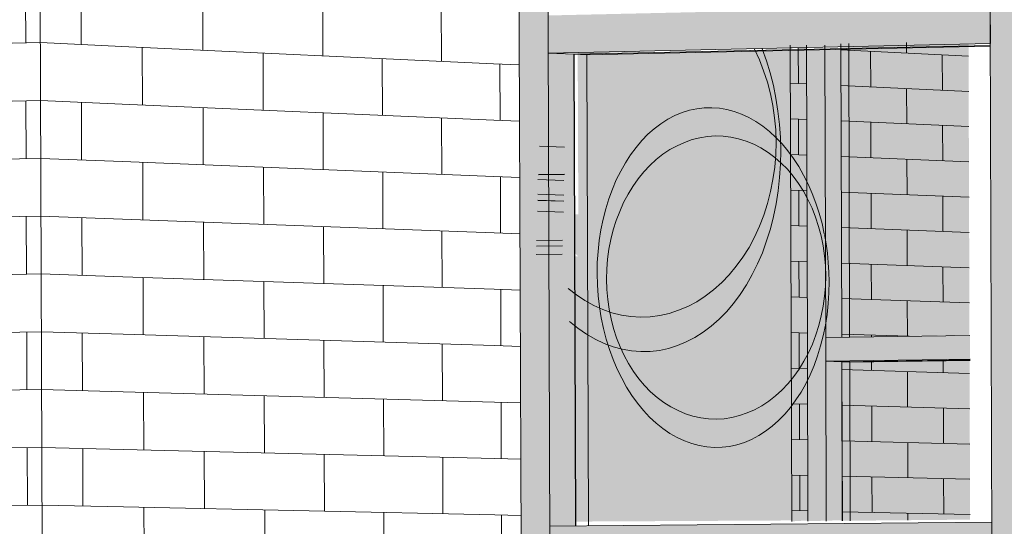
# Model space of a CAD drawing. Header units: metres. Extents: x -29 to 486, y -1 to 6.
# Tile 83 of 165: x 169.389945 to 169.391256, y 0.704026 to 0.704701. Entities that reach past the tile are written whole.
import ezdxf

# ---------------------------------------------------------------- set-up
doc = ezdxf.new("R2010")
doc.units = ezdxf.units.M
for name, color, linetype, lineweight in [('A-CLNG', 13, 'Continuous', 18), ('A-GLAZ-CURT', 52, 'Continuous', 18), ('A-GLAZ-CWMG', 51, 'Continuous', 18), ('A-WALL', 113, 'Continuous', 18), ('A-WALL-PATT', 111, 'Continuous', 35), ('E-LITE-EQPM', 33, 'Continuous', 9)]:
    doc.layers.add(name, color=color, linetype=linetype, lineweight=lineweight)

# ---------------------------------------------------------------- blocks, each defined once
blk = doc.blocks.new('FP_8-Vista 3D 4')
at = {"layer": 'A-WALL-PATT', "lineweight": 9}
for p, q in [((12.5262767, 0.7050819), (12.5263746, 0.7050754)), ((12.5262921, 0.7050338), (12.5262919, 0.7050809)), ((12.5263396, 0.7050777), (12.5263396, 0.7050838)), ((12.5261962, 0.7050399), (12.526196, 0.7050795)), ((12.5264482, 0.7050705), (12.526497, 0.7050673)), ((12.5264815, 0.705036), (12.5264814, 0.7050683)), ((12.5261372, 0.7050438), (12.526327, 0.7050315)), ((12.5261481, 0.7049956), (12.5261479, 0.7050431)), ((12.5262442, 0.7050291), (12.5262442, 0.7050368)), ((12.5261373, 0.7049963), (12.5261588, 0.7049949)), ((12.5262047, 0.7049921), (12.5263749, 0.7049814)), ((12.5262444, 0.7049896), (12.5262443, 0.7049954)), ((12.5263399, 0.7049836), (12.5263398, 0.7049982)), ((12.5262924, 0.7049395), (12.5262922, 0.7049866)), ((12.5264485, 0.7049768), (12.5264502, 0.7049767)), ((12.526451, 0.7049767), (12.5264651, 0.7049758)), ((12.5264651, 0.7049758), (12.5264973, 0.7049738)), ((12.5264818, 0.704928), (12.5264817, 0.7049748)), ((12.5261375, 0.7049488), (12.526159, 0.7049475)), ((12.5261484, 0.7049007), (12.5261482, 0.7049482)), ((12.5262049, 0.7049447), (12.5263751, 0.7049345)), ((12.5262447, 0.7048951), (12.5262445, 0.7049423)), ((12.5263402, 0.7048895), (12.52634, 0.7049366)), ((12.5264486, 0.70493), (12.5264512, 0.7049298)), ((12.5264512, 0.7049298), (12.5264652, 0.704929)), ((12.5264652, 0.704929), (12.5264975, 0.7049271)), ((12.5261376, 0.7049014), (12.5261591, 0.7049001)), ((12.526205, 0.7048974), (12.5263752, 0.7048875)), ((12.5262927, 0.7048452), (12.5262925, 0.7048923)), ((12.5264488, 0.7048832), (12.5264513, 0.704883)), ((12.5264513, 0.704883), (12.5264654, 0.7048822)), ((12.5264654, 0.7048822), (12.5264976, 0.7048803)), ((12.5264821, 0.7048345), (12.526482, 0.7048812)), ((12.5261378, 0.7048539), (12.5261593, 0.7048527)), ((12.5261487, 0.7048058), (12.5261485, 0.7048533)), ((12.5262052, 0.7048501), (12.5263753, 0.7048405)), ((12.526245, 0.7048006), (12.5262448, 0.7048479)), ((12.5263405, 0.7047954), (12.5263403, 0.7048425)), ((12.5264489, 0.7048363), (12.5264515, 0.7048362)), ((12.5264515, 0.7048362), (12.5264655, 0.7048354)), ((12.5264655, 0.7048354), (12.5264978, 0.7048336)), ((12.5261379, 0.7048064), (12.5261594, 0.7048053)), ((12.5262053, 0.7048028), (12.5263755, 0.7047935)), ((12.526293, 0.7047509), (12.5262928, 0.704798)), ((12.5264491, 0.7047895), (12.5264516, 0.7047894)), ((12.5264516, 0.7047894), (12.5264657, 0.7047886)), ((12.5264657, 0.7047886), (12.5264979, 0.7047869)), ((12.5264824, 0.704741), (12.5264822, 0.7047877)), ((12.5261381, 0.704759), (12.5261596, 0.7047578)), ((12.5261489, 0.7047207), (12.5261488, 0.7047584)), ((12.5262055, 0.7047554), (12.5263756, 0.7047465)), ((12.5262452, 0.704723), (12.5262451, 0.7047534)), ((12.5263407, 0.7047252), (12.5263406, 0.7047484)), ((12.5264492, 0.7047427), (12.5264518, 0.7047426)), ((12.5264518, 0.7047426), (12.5264658, 0.7047418)), ((12.5264658, 0.7047418), (12.526498, 0.7047401)), ((12.5264827, 0.7046474), (12.5264826, 0.7046752)), ((12.5261384, 0.704664), (12.5261599, 0.704663)), ((12.5261493, 0.7046161), (12.5261491, 0.7046635)), ((12.5262058, 0.7046608), (12.5263759, 0.7046526)), ((12.5262933, 0.7046566), (12.5262932, 0.7046709)), ((12.5262456, 0.7046117), (12.5262454, 0.7046589)), ((12.5263411, 0.7046072), (12.5263409, 0.7046543)), ((12.5264495, 0.704649), (12.5264521, 0.7046489)), ((12.5264521, 0.7046489), (12.5264661, 0.7046482)), ((12.5264661, 0.7046482), (12.5264983, 0.7046467)), ((12.5261385, 0.7046166), (12.52616, 0.7046156)), ((12.5262059, 0.7046135), (12.5263761, 0.7046056)), ((12.5262936, 0.7045623), (12.5262934, 0.7046094)), ((12.5264497, 0.7046022), (12.5264522, 0.7046021)), ((12.5264522, 0.7046021), (12.5264662, 0.7046015)), ((12.5264662, 0.7046015), (12.5264985, 0.7046)), ((12.526483, 0.7045539), (12.5264828, 0.7046007)), ((12.5261387, 0.7045691), (12.5261602, 0.7045682)), ((12.5261496, 0.7045212), (12.5261494, 0.7045687)), ((12.5262061, 0.7045662), (12.5263762, 0.7045587)), ((12.5262459, 0.7045172), (12.5262457, 0.7045644)), ((12.5263414, 0.7045132), (12.5263412, 0.7045602)), ((12.5264498, 0.7045554), (12.5264523, 0.7045553)), ((12.5264523, 0.7045553), (12.5264664, 0.7045547)), ((12.5264664, 0.7045547), (12.5264986, 0.7045532)), ((12.5261388, 0.7045217), (12.5261603, 0.7045208)), ((12.5262062, 0.7045189), (12.5263764, 0.7045117)), ((12.5262939, 0.704468), (12.5262937, 0.7045152)), ((12.5264499, 0.7045086), (12.5264525, 0.7045085)), ((12.5264525, 0.7045085), (12.5264665, 0.7045079)), ((12.5264665, 0.7045079), (12.5264988, 0.7045065)), ((12.5264833, 0.7044604), (12.5264831, 0.7045072)), ((12.526139, 0.7044742), (12.5261605, 0.7044734)), ((12.5261499, 0.7044264), (12.5261497, 0.7044738)), ((12.5262064, 0.7044715), (12.5263765, 0.7044647)), ((12.5262462, 0.7044227), (12.526246, 0.70447)), ((12.5263416, 0.7044191), (12.5263415, 0.7044661)), ((12.5264501, 0.7044618), (12.5264526, 0.7044617)), ((12.5264526, 0.7044617), (12.5264667, 0.7044611)), ((12.5264667, 0.7044611), (12.5264989, 0.7044598)), ((12.5261391, 0.7044268), (12.5261606, 0.704426)), ((12.5262065, 0.7044242), (12.5263767, 0.7044178)), ((12.5262942, 0.7043738), (12.526294, 0.7044209)), ((12.5264502, 0.704415), (12.5264528, 0.7044149)), ((12.5264528, 0.7044149), (12.5264668, 0.7044143)), ((12.5264668, 0.7044143), (12.526499, 0.7044131)), ((12.5264835, 0.704367), (12.5264834, 0.7044137)), ((12.5261393, 0.7043793), (12.5261608, 0.7043786)), ((12.5261502, 0.7043315), (12.52615, 0.704379)), ((12.5262067, 0.7043769), (12.5263768, 0.7043708)), ((12.5262465, 0.7043283), (12.5262463, 0.7043755)), ((12.5263419, 0.704325), (12.5263418, 0.7043721)), ((12.5264506, 0.7043681), (12.5264529, 0.7043681)), ((12.5264529, 0.7043681), (12.526467, 0.7043676)), ((12.526467, 0.7043676), (12.5264992, 0.7043664)), ((12.5261395, 0.7043319), (12.5261609, 0.7043312)), ((12.5262068, 0.7043296), (12.526377, 0.7043238)), ((12.5262945, 0.7042795), (12.5262943, 0.7043266)), ((12.5264505, 0.7043213), (12.526452, 0.7043213)), ((12.5264531, 0.7043213), (12.5264671, 0.7043208)), ((12.5264671, 0.7043208), (12.5264993, 0.7043197)), ((12.5264838, 0.7042822), (12.5264837, 0.7043202)), ((12.5261396, 0.7042845), (12.5261611, 0.7042838)), ((12.5261505, 0.7042367), (12.5261504, 0.7042841)), ((12.526207, 0.7042823), (12.5262969, 0.7042794)), ((12.5262466, 0.7042787), (12.5262466, 0.704281)), ((12.5262468, 0.7042338), (12.5262467, 0.7042461)), ((12.5263422, 0.704231), (12.5263422, 0.7042474)), ((12.5261398, 0.704237), (12.5261612, 0.7042364)), ((12.5262071, 0.704235), (12.5263773, 0.7042299)), ((12.5262947, 0.7041853), (12.5262946, 0.7042324)), ((12.5264508, 0.7042277), (12.5264534, 0.7042277)), ((12.5264534, 0.7042277), (12.5264674, 0.7042272)), ((12.5264674, 0.7042272), (12.5264996, 0.7042263)), ((12.5264841, 0.70418), (12.526484, 0.7042267)), ((12.5261399, 0.7041896), (12.5261614, 0.704189)), ((12.5261508, 0.7041419), (12.5261507, 0.7041893)), ((12.5262073, 0.7041877), (12.5263774, 0.704183)), ((12.5262471, 0.7041394), (12.5262469, 0.7041866)), ((12.5263425, 0.7041369), (12.5263424, 0.7041839)), ((12.526451, 0.7041809), (12.5264535, 0.7041809)), ((12.5264535, 0.7041809), (12.5264675, 0.7041805)), ((12.5264675, 0.7041805), (12.5264998, 0.7041796)), ((12.5261401, 0.7041421), (12.5261615, 0.7041416)), ((12.5262074, 0.7041404), (12.5263775, 0.704136)), ((12.526295, 0.704091), (12.5262949, 0.7041382)), ((12.5264511, 0.7041341), (12.5264536, 0.7041341)), ((12.5264536, 0.7041341), (12.5264677, 0.7041337)), ((12.5264677, 0.7041337), (12.5264999, 0.7041329)), ((12.5264844, 0.7040865), (12.5264843, 0.7041333)), ((12.5261402, 0.7040947), (12.5261617, 0.7040942)), ((12.5261511, 0.704047), (12.526151, 0.7040945)), ((12.5262076, 0.7040931), (12.5263777, 0.7040891)), ((12.5262474, 0.704045), (12.5262472, 0.7040922)), ((12.5263428, 0.7040429), (12.5263427, 0.7040899)), ((12.5264512, 0.7040873), (12.5264538, 0.7040873)), ((12.5264538, 0.7040873), (12.5264678, 0.7040869)), ((12.5264678, 0.7040869), (12.5264997, 0.7040862)), ((12.5261404, 0.7040473), (12.5261618, 0.7040468)), ((12.5262077, 0.7040458), (12.5263778, 0.7040421)), ((12.5262952, 0.7040345), (12.5262952, 0.7040439)), ((12.5264514, 0.7040405), (12.5264539, 0.7040405)), ((12.5264539, 0.7040405), (12.526468, 0.7040402)), ((12.526468, 0.7040402), (12.5265002, 0.7040395)), ((12.5264846, 0.7040364), (12.5264845, 0.7040398)), ((12.5261514, 0.7039522), (12.5261513, 0.7039816)), ((12.5262477, 0.7039505), (12.5262476, 0.7039824)), ((12.5263431, 0.7039488), (12.526343, 0.7039833)), ((12.5261407, 0.7039524), (12.5261622, 0.703952)), ((12.526208, 0.7039512), (12.5263781, 0.7039482)), ((12.5262956, 0.7039026), (12.5262955, 0.7039497)), ((12.5264517, 0.7039469), (12.5264542, 0.7039469)), ((12.5264542, 0.7039469), (12.5264683, 0.7039466)), ((12.5264683, 0.7039466), (12.5265005, 0.7039461)), ((12.526485, 0.7038996), (12.5264848, 0.7039463)), ((12.5261408, 0.703905), (12.5261623, 0.7039047)), ((12.5261516, 0.7038856), (12.5261516, 0.7039048)), ((12.5262082, 0.7039039), (12.5263783, 0.7039013)), ((12.5262479, 0.703886), (12.5262478, 0.7039033)), ((12.5263433, 0.7038861), (12.5263433, 0.7039018)), ((12.526453, 0.7039001), (12.5264544, 0.7039001)), ((12.5264544, 0.7039001), (12.5264684, 0.7038999)), ((12.5264684, 0.7038999), (12.5265006, 0.7038994))]:
    blk.add_line(p, q, dxfattribs=at)
blk = doc.blocks.new('FP_39-Vista 3D 4')
at = {"layer": 'A-WALL-PATT', "lineweight": 9}
for p, q in [((12.5251203, 0.70467), (12.52512, 0.704747)), ((12.5244846, 0.704656), (12.5251398, 0.7046705)), ((12.5244849, 0.70458), (12.5251401, 0.7045935)), ((12.5251209, 0.7045161), (12.5251206, 0.7045931)), ((12.5244852, 0.7045039), (12.5251404, 0.7045164)), ((12.5244855, 0.7044279), (12.5251406, 0.7044394)), ((12.5251214, 0.7043621), (12.5251211, 0.7044391)), ((12.5244858, 0.7043519), (12.5251409, 0.7043624)), ((12.5244861, 0.7042759), (12.5251412, 0.7042854)), ((12.525122, 0.7042082), (12.5251217, 0.7042852)), ((12.5244864, 0.7041999), (12.5251415, 0.7042085)), ((12.5244867, 0.7041239), (12.5251418, 0.7041315)), ((12.5251225, 0.7040543), (12.5251223, 0.7041312)), ((12.524487, 0.7040479), (12.525142, 0.7040545))]:
    blk.add_line(p, q, dxfattribs=at)
blk = doc.blocks.new('FP_40-Vista 3D 4')
at = {"layer": 'A-WALL-PATT', "lineweight": 9}
for p, q in [((12.5251943, 0.7046679), (12.525194, 0.7047448)), ((12.5251398, 0.7046705), (12.5252485, 0.7046654)), ((12.5251401, 0.7045935), (12.5252488, 0.7045887)), ((12.5251948, 0.7045143), (12.5251946, 0.7045911)), ((12.5251404, 0.7045164), (12.5252491, 0.7045121)), ((12.5251406, 0.7044394), (12.5252493, 0.7044354)), ((12.5251954, 0.7043606), (12.5251951, 0.7044374)), ((12.5251409, 0.7043624), (12.5252496, 0.7043588)), ((12.5251412, 0.7042854), (12.5252499, 0.7042821)), ((12.5251959, 0.704207), (12.5251957, 0.7042838)), ((12.5251415, 0.7042085), (12.5252502, 0.7042055)), ((12.5251418, 0.7041315), (12.5252504, 0.7041288)), ((12.5251965, 0.7040533), (12.5251962, 0.7041302)), ((12.525142, 0.7040545), (12.5252507, 0.7040522))]:
    blk.add_line(p, q, dxfattribs=at)
blk = doc.blocks.new('FP_41-Vista 3D 4')
at = {"layer": 'A-WALL-PATT', "lineweight": 9}
for p, q in [((12.5253563, 0.7046604), (12.525356, 0.7047367)), ((12.5255161, 0.704653), (12.5255158, 0.7047288)), ((12.5256738, 0.7046456), (12.5256735, 0.704721)), ((12.5252485, 0.7046654), (12.5257432, 0.7046424)), ((12.5252758, 0.7045876), (12.5252755, 0.7046642)), ((12.5254367, 0.7045806), (12.5254364, 0.7046567)), ((12.5255954, 0.7045737), (12.5255952, 0.7046493)), ((12.5252488, 0.7045887), (12.5257435, 0.7045673)), ((12.5253568, 0.7045078), (12.5253565, 0.7045841)), ((12.5255166, 0.7045013), (12.5255163, 0.7045771)), ((12.5256743, 0.704495), (12.525674, 0.7045703)), ((12.5252491, 0.7045121), (12.5257437, 0.7044922)), ((12.5252764, 0.7044344), (12.5252761, 0.704511)), ((12.5254372, 0.7044285), (12.525437, 0.7045045)), ((12.525596, 0.7044226), (12.5255957, 0.7044982)), ((12.5252493, 0.7044354), (12.525744, 0.7044171)), ((12.5253573, 0.7043551), (12.5253571, 0.7044314)), ((12.5255171, 0.7043497), (12.5255169, 0.7044255)), ((12.5256748, 0.7043444), (12.5256745, 0.7044197)), ((12.5252496, 0.7043588), (12.5257442, 0.704342)), ((12.5252769, 0.7042813), (12.5252766, 0.7043579)), ((12.5254378, 0.7042764), (12.5254375, 0.7043524)), ((12.5255965, 0.7042715), (12.5255962, 0.704347)), ((12.5252499, 0.7042821), (12.5257445, 0.704267)), ((12.5253579, 0.7042025), (12.5253576, 0.7042788)), ((12.5255177, 0.7041981), (12.5255174, 0.7042739)), ((12.5256753, 0.7041938), (12.5256751, 0.7042691)), ((12.5252502, 0.7042055), (12.5257447, 0.7041919)), ((12.5252775, 0.7041282), (12.5252772, 0.7042047)), ((12.5254383, 0.7041243), (12.525438, 0.7042003)), ((12.525597, 0.7041204), (12.5255967, 0.7041959)), ((12.5252504, 0.7041288), (12.525745, 0.7041168)), ((12.5253584, 0.7040499), (12.5253581, 0.7041262)), ((12.5255182, 0.7040465), (12.5255179, 0.7041223)), ((12.5256758, 0.7040432), (12.5256756, 0.7041185)), ((12.5252507, 0.7040522), (12.5257452, 0.7040417)), ((12.525278, 0.7039751), (12.5252777, 0.7040516)), ((12.5254388, 0.7039722), (12.5254386, 0.7040482)), ((12.5255975, 0.7039693), (12.5255973, 0.7040449))]:
    blk.add_line(p, q, dxfattribs=at)
blk = doc.blocks.new('FP_53-Vista 3D 4')
at = {"layer": 'A-WALL-PATT', "lineweight": 9}
for p, q in [((12.5257432, 0.7046424), (12.5257778, 0.7046408)), ((12.5257521, 0.7045669), (12.5257519, 0.704642)), ((12.5257435, 0.7045673), (12.525778, 0.7045658)), ((12.5257437, 0.7044922), (12.5257783, 0.7044908)), ((12.5257526, 0.7044168), (12.5257524, 0.7044919)), ((12.525744, 0.7044171), (12.5257785, 0.7044158)), ((12.5257442, 0.704342), (12.5257788, 0.7043409)), ((12.5257531, 0.7042667), (12.5257529, 0.7043417)), ((12.5257445, 0.704267), (12.525779, 0.7042659)), ((12.5257447, 0.7041919), (12.5257793, 0.7041909)), ((12.5257536, 0.7041166), (12.5257534, 0.7041916)), ((12.525745, 0.7041168), (12.5257795, 0.704116)), ((12.5257452, 0.7040417), (12.5257798, 0.704041)), ((12.5257541, 0.7039665), (12.5257539, 0.7040416))]:
    blk.add_line(p, q, dxfattribs=at)

msp = doc.modelspace()

# ---------------------------------------------------------------- hatches: boundary and pattern name
at = {"layer": 'A-GLAZ-CURT', "lineweight": 9, "transparency": 33554471}
for points in [[(169.390634, 0.7040324), (169.3909733, 0.7040342), (169.3909713, 0.7046675), (169.3906883, 0.7046606), (169.3906891, 0.7044417), (169.3906327, 0.7044465), (169.3906328, 0.7044069), (169.3906676, 0.7044075), (169.3906892, 0.7043857), (169.3906328, 0.7043884), (169.390634, 0.7040366)], [(169.3906853, 0.7040267), (169.3906857, 0.7040267), (169.3906836, 0.704655), (169.3909928, 0.7046673), (169.3909948, 0.7040332), (169.3910405, 0.7040345), (169.3910401, 0.7042456), (169.3912107, 0.7042488), (169.3912106, 0.7042805), (169.3910399, 0.7042781), (169.3910389, 0.7045483), (169.3910676, 0.7046633), (169.3906832, 0.704655), (169.3906853, 0.7040309)], [(169.3909733, 0.704033), (169.3909948, 0.7040342), (169.3909927, 0.704668), (169.3909713, 0.7046673), (169.3909733, 0.7040342)], [(169.3910399, 0.7042781), (169.39121, 0.7042813), (169.3912087, 0.7046728), (169.3910386, 0.704669), (169.3910399, 0.7042805)], [(169.3906698, 0.7044595), (169.3906696, 0.7044954), (169.3906349, 0.7044947), (169.3906351, 0.7044609), (169.3906684, 0.7044596)], [(169.3906332, 0.7043996), (169.390668, 0.7044001), (169.390668, 0.7044075), (169.3906332, 0.7044069), (169.3906332, 0.7044019)], [(169.3910399, 0.7042781), (169.39104, 0.7042781), (169.3910399, 0.7042805)]]:
    msp.add_hatch(color=256, dxfattribs=at).paths.add_polyline_path(points, flags=0)
h = msp.add_hatch(color=256, dxfattribs=at)
h.paths.add_polyline_path([(169.3906328, 0.7043884), (169.3906676, 0.704389), (169.390668, 0.7044001), (169.3906332, 0.7043996), (169.3906329, 0.70439)], flags=0)
h.paths.add_polyline_path([(169.3906694, 0.7044448), (169.3906698, 0.7044595), (169.3906351, 0.7044601), (169.3906346, 0.7044462), (169.3906679, 0.7044449)], flags=0)
h.paths.add_polyline_path([(169.3906361, 0.7044945), (169.3906709, 0.7044955), (169.3906761, 0.7046637), (169.3906414, 0.7046629), (169.3906361, 0.7044948)], flags=0)
h = msp.add_hatch(color=256, dxfattribs=at)
h.paths.add_polyline_path([(169.3910411, 0.7038859), (169.3912112, 0.7038868), (169.3912108, 0.7039836), (169.3910408, 0.7039821), (169.3910411, 0.703886)], flags=0)
h.paths.add_polyline_path([(169.3910407, 0.7040337), (169.3912108, 0.7040353), (169.3912101, 0.7042479), (169.39104, 0.7042452), (169.3910407, 0.7040342)], flags=0)
h = msp.add_hatch(color=256, dxfattribs=at)
h.paths.add_polyline_path([(169.391041, 0.7038859), (169.3910412, 0.703886), (169.391041, 0.703886)], flags=0)
h.paths.add_polyline_path([(169.3910405, 0.7040336), (169.3910407, 0.7040345), (169.3910405, 0.7040342)], flags=0)
at = {"layer": 'A-GLAZ-CWMG', "lineweight": 9}
for points in [[(169.3912377, 0.7046946), (169.3912772, 0.7046955), (169.391275, 0.7053844), (169.3912356, 0.705383), (169.3912377, 0.7047008)], [(169.3906105, 0.7046808), (169.3906491, 0.7046816), (169.3906467, 0.7053623), (169.3906082, 0.7053609), (169.3906103, 0.7047591)], [(169.3912399, 0.7040066), (169.3912793, 0.704007), (169.3912771, 0.7046955), (169.3912377, 0.7046946), (169.3912398, 0.7040256)], [(169.3906128, 0.704001), (169.3906513, 0.7040014), (169.390649, 0.7046816), (169.3906105, 0.7046808), (169.390612, 0.7042506)]]:
    msp.add_hatch(color=256, dxfattribs=at).paths.add_polyline_path(points, flags=0)
at = {"layer": 'A-GLAZ-CWMG'}
for points in [[(169.3906491, 0.7046566), (169.3912378, 0.7046693), (169.3912377, 0.7047199), (169.390649, 0.7047067), (169.3906491, 0.7046617)], [(169.3906513, 0.7040264), (169.3906853, 0.7040267), (169.3906841, 0.7043839), (169.3906832, 0.704655), (169.3906491, 0.7046566), (169.3906506, 0.7042349)], [(169.3906514, 0.7039764), (169.39124, 0.7039813), (169.3912398, 0.7040319), (169.3906513, 0.7040264), (169.3906514, 0.7039814)]]:
    msp.add_hatch(color=256, dxfattribs=at).paths.add_polyline_path(points, flags=0)

# ---------------------------------------------------------------- linework, layer by layer
at = {"layer": 'A-CLNG', "lineweight": 9}
for p, q in [((169.3906709, 0.7045313), (169.3906373, 0.7045327)), ((169.3906709, 0.7044955), (169.3906361, 0.7044948)), ((169.3906361, 0.7044945), (169.3906709, 0.7044951)), ((169.390635, 0.7044883), (169.3906697, 0.7044869)), ((169.3906351, 0.7044687), (169.3906698, 0.7044674)), ((169.3906698, 0.7044595), (169.3906351, 0.7044609)), ((169.3906351, 0.7044605), (169.3906698, 0.7044592)), ((169.3906346, 0.7044462), (169.3906694, 0.7044448)), ((169.3906332, 0.7044069), (169.390668, 0.7044075)), ((169.390668, 0.7044001), (169.3906332, 0.7043996)), ((169.3906328, 0.7043884), (169.3906676, 0.704389))]:
    msp.add_line(p, q, dxfattribs=at)
at = {"layer": 'A-GLAZ-CURT', "lineweight": 9}
for p, q in [((169.3912377, 0.7046669), (169.3906832, 0.704655)), ((169.3907004, 0.7046542), (169.3912376, 0.7046658)), ((169.3910385, 0.704669), (169.3910398, 0.7042781)), ((169.3910504, 0.7042783), (169.3910492, 0.7046692)), ((169.3906832, 0.704655), (169.3906853, 0.7040267)), ((169.3907004, 0.7046542), (169.3906832, 0.704655)), ((169.3907025, 0.7040269), (169.3907004, 0.7046542)), ((169.3912107, 0.7042479), (169.3910399, 0.7042455)), ((169.3910399, 0.7042455), (169.3910405, 0.7040336)), ((169.3910506, 0.7042452), (169.3910399, 0.7042455)), ((169.3910506, 0.7042452), (169.3912107, 0.7042474)), ((169.3910512, 0.7040337), (169.3910506, 0.7042452))]:
    msp.add_line(p, q, dxfattribs=at)
at = {"layer": 'A-GLAZ-CWMG', "lineweight": 9}
for p, q in [((169.3912356, 0.705383), (169.3912377, 0.7046946)), ((169.3906082, 0.7053609), (169.3906105, 0.7046808)), ((169.3906491, 0.7046816), (169.3906468, 0.7053623)), ((169.3912377, 0.7047199), (169.3912378, 0.7046693)), ((169.3906491, 0.7046566), (169.390649, 0.7047067)), ((169.3912377, 0.7046946), (169.3912399, 0.7040066)), ((169.3906105, 0.7046808), (169.3906128, 0.704001)), ((169.3906513, 0.7040014), (169.3906491, 0.7046816)), ((169.3906491, 0.7046566), (169.3912378, 0.7046693)), ((169.3906836, 0.704655), (169.3912377, 0.7046669)), ((169.3909928, 0.7046673), (169.3909941, 0.7042617)), ((169.3910186, 0.704262), (169.3910173, 0.7046673)), ((169.39104, 0.7042781), (169.3910387, 0.704669)), ((169.3906836, 0.704655), (169.3906491, 0.7046566)), ((169.3906857, 0.7040267), (169.3906836, 0.704655)), ((169.3912106, 0.7042805), (169.3910185, 0.7042778)), ((169.3910186, 0.7042462), (169.3910185, 0.7042778)), ((169.3909941, 0.7042617), (169.3909948, 0.7040332)), ((169.3910193, 0.7040334), (169.3910186, 0.704262)), ((169.3910186, 0.7042462), (169.3912107, 0.7042488)), ((169.3910401, 0.7042455), (169.3910186, 0.7042462)), ((169.3910401, 0.7042455), (169.3912107, 0.7042478)), ((169.3910407, 0.7040336), (169.3910401, 0.7042455)), ((169.3912398, 0.7040319), (169.3906513, 0.7040264)), ((169.3912398, 0.7040319), (169.39124, 0.7039813))]:
    msp.add_line(p, q, dxfattribs=at)
at = {"layer": 'A-WALL', "lineweight": 9}
for p, q in [((169.3899817, 0.7022085), (169.3899592, 0.708373)), ((169.3909713, 0.7046673), (169.3909733, 0.704033))]:
    msp.add_line(p, q, dxfattribs=at)
at = {"layer": 'E-LITE-EQPM'}
for points in [[(169.3909524, 0.7045378, 0), (169.3909519, 0.7045542, 0), (169.3909504, 0.7045705, 0), (169.3909481, 0.7045867, 0), (169.3909449, 0.7046025, 0), (169.3909409, 0.704618, 0), (169.3909359, 0.7046331, 0), (169.3909302, 0.7046477, 0), (169.3909237, 0.7046616, 0)], [(169.3909587, 0.7045264, 0), (169.3909582, 0.704544, 0), (169.390957, 0.7045616, 0), (169.390955, 0.7045791, 0), (169.3909523, 0.7045964, 0), (169.3909488, 0.7046134, 0), (169.3909446, 0.7046301, 0), (169.3909397, 0.7046464, 0), (169.390934, 0.7046623, 0)], [(169.3910167, 0.7044158, 0), (169.3910136, 0.7044298, 0), (169.3910098, 0.7044434, 0), (169.3910055, 0.7044568, 0), (169.3910006, 0.7044697, 0), (169.3909951, 0.7044821, 0), (169.3909891, 0.7044941, 0), (169.3909827, 0.7045054, 0), (169.3909757, 0.7045162, 0), (169.3909683, 0.7045263, 0), (169.3909605, 0.7045357, 0), (169.3909522, 0.7045443, 0), (169.3909437, 0.7045522, 0), (169.3909348, 0.7045593, 0), (169.3909256, 0.7045655, 0), (169.3909162, 0.7045709, 0), (169.3909066, 0.7045753, 0), (169.3908968, 0.7045789, 0), (169.3908869, 0.7045815, 0), (169.3908769, 0.7045832, 0), (169.3908669, 0.7045839, 0), (169.3908569, 0.7045837, 0), (169.3908469, 0.7045825, 0), (169.390837, 0.7045804, 0), (169.3908273, 0.7045773, 0), (169.3908177, 0.7045733, 0), (169.3908083, 0.7045684, 0), (169.3907992, 0.7045626, 0), (169.3907903, 0.7045559, 0), (169.3907818, 0.7045484, 0), (169.3907737, 0.7045401, 0), (169.390766, 0.704531, 0), (169.3907587, 0.7045211, 0), (169.3907518, 0.7045106, 0), (169.3907455, 0.7044994, 0), (169.3907397, 0.7044876, 0), (169.3907344, 0.7044752, 0), (169.3907297, 0.7044623, 0), (169.3907256, 0.704449, 0), (169.3907221, 0.7044353, 0), (169.3907192, 0.7044213, 0), (169.3907169, 0.704407, 0), (169.3907154, 0.7043924, 0), (169.3907144, 0.7043778, 0), (169.3907141, 0.704363, 0)], [(169.3910185, 0.7043599, 0), (169.3910181, 0.7043734, 0), (169.3910169, 0.7043868, 0), (169.391015, 0.7044001, 0), (169.3910124, 0.7044131, 0), (169.3910091, 0.7044258, 0), (169.391005, 0.7044382, 0), (169.3910003, 0.7044502, 0), (169.3909949, 0.7044617, 0), (169.3909889, 0.7044727, 0), (169.3909823, 0.7044831, 0), (169.3909752, 0.7044928, 0), (169.3909675, 0.7045019, 0), (169.3909593, 0.7045102, 0), (169.3909507, 0.7045177, 0), (169.3909417, 0.7045244, 0), (169.3909323, 0.7045303, 0), (169.3909227, 0.7045353, 0), (169.3909128, 0.7045393, 0), (169.3909026, 0.7045425, 0), (169.3908924, 0.7045447, 0), (169.390882, 0.7045459, 0), (169.3908716, 0.7045462, 0), (169.3908612, 0.7045455, 0), (169.3908509, 0.7045438, 0), (169.3908406, 0.7045413, 0), (169.3908306, 0.7045377, 0), (169.3908207, 0.7045333, 0), (169.3908111, 0.704528, 0), (169.3908018, 0.7045218, 0), (169.3907929, 0.7045148, 0), (169.3907844, 0.7045069, 0), (169.3907764, 0.7044984, 0), (169.3907688, 0.7044891, 0), (169.3907618, 0.7044791, 0), (169.3907553, 0.7044685, 0), (169.3907494, 0.7044574, 0), (169.3907442, 0.7044458, 0), (169.3907396, 0.7044337, 0), (169.3907357, 0.7044212, 0), (169.3907324, 0.7044084, 0), (169.3907299, 0.7043954, 0), (169.3907281, 0.7043821, 0), (169.3907271, 0.7043688, 0), (169.3907267, 0.7043553, 0)], [(169.3906758, 0.7043432, 0), (169.3906866, 0.7043346, 0), (169.3906979, 0.704327, 0), (169.3907096, 0.7043205, 0), (169.3907216, 0.7043151, 0), (169.3907339, 0.7043108, 0), (169.3907465, 0.7043077, 0), (169.3907592, 0.7043058, 0), (169.3907719, 0.704305, 0), (169.3907847, 0.7043055, 0), (169.3907975, 0.7043072, 0), (169.3908101, 0.70431, 0), (169.3908226, 0.7043141, 0), (169.3908348, 0.7043192, 0), (169.3908467, 0.7043255, 0), (169.3908582, 0.7043329, 0), (169.3908693, 0.7043414, 0), (169.39088, 0.7043509, 0), (169.39089, 0.7043613, 0), (169.3908995, 0.7043727, 0), (169.3909083, 0.7043849, 0), (169.3909164, 0.7043978, 0), (169.3909238, 0.7044115, 0), (169.3909304, 0.7044259, 0), (169.3909362, 0.7044408, 0), (169.3909411, 0.7044562, 0), (169.3909452, 0.7044721, 0), (169.3909483, 0.7044882, 0), (169.3909506, 0.7045046, 0), (169.3909519, 0.7045212, 0), (169.3909524, 0.7045378, 0)], [(169.3906775, 0.7042991, 0), (169.3906885, 0.7042902, 0), (169.3906999, 0.7042824, 0), (169.3907115, 0.7042756, 0), (169.3907234, 0.70427, 0), (169.3907355, 0.7042656, 0), (169.3907477, 0.7042622, 0), (169.39076, 0.7042601, 0), (169.3907724, 0.7042591, 0), (169.3907847, 0.7042594, 0), (169.390797, 0.7042607, 0), (169.3908091, 0.7042633, 0), (169.3908211, 0.704267, 0), (169.3908328, 0.7042719, 0), (169.3908443, 0.7042778, 0), (169.3908554, 0.7042849, 0), (169.3908662, 0.704293, 0), (169.3908766, 0.7043021, 0), (169.3908865, 0.7043122, 0), (169.3908959, 0.7043233, 0), (169.3909048, 0.7043352, 0), (169.3909131, 0.704348, 0), (169.3909208, 0.7043616, 0), (169.3909278, 0.7043759, 0), (169.3909342, 0.7043908, 0), (169.3909399, 0.7044064, 0), (169.3909449, 0.7044225, 0), (169.3909491, 0.704439, 0), (169.3909526, 0.704456, 0), (169.3909553, 0.7044733, 0), (169.3909572, 0.7044909, 0), (169.3909583, 0.7045086, 0), (169.3909587, 0.7045264, 0)], [(169.3910231, 0.7043522, 0), (169.3910228, 0.7043649, 0), (169.391022, 0.7043775, 0), (169.3910208, 0.7043901, 0), (169.3910191, 0.7044026, 0), (169.3910169, 0.7044149, 0)], [(169.3907141, 0.704363, 0), (169.3907145, 0.7043481, 0), (169.3907156, 0.7043332, 0), (169.3907173, 0.7043185, 0), (169.3907197, 0.7043039, 0), (169.3907227, 0.7042896, 0), (169.3907263, 0.7042755, 0), (169.3907306, 0.7042618, 0), (169.3907355, 0.7042485, 0), (169.3907409, 0.7042357, 0), (169.3907469, 0.7042235, 0), (169.3907534, 0.7042118, 0), (169.3907604, 0.7042007, 0), (169.3907679, 0.7041903, 0), (169.3907758, 0.7041807, 0), (169.3907841, 0.7041718, 0), (169.3907928, 0.7041637, 0), (169.3908018, 0.7041565, 0), (169.3908111, 0.7041501, 0), (169.3908206, 0.7041447, 0), (169.3908303, 0.7041401, 0), (169.3908402, 0.7041365, 0), (169.3908502, 0.7041338, 0), (169.3908603, 0.7041321, 0), (169.3908704, 0.7041314, 0), (169.3908805, 0.7041316, 0), (169.3908905, 0.7041328, 0), (169.3909004, 0.704135, 0), (169.3909102, 0.7041381, 0), (169.3909199, 0.7041421, 0), (169.3909293, 0.7041471, 0), (169.3909384, 0.7041529, 0), (169.3909472, 0.7041596, 0), (169.3909557, 0.7041672, 0), (169.3909639, 0.7041756, 0), (169.3909716, 0.7041847, 0), (169.3909789, 0.7041946, 0), (169.3909857, 0.7042051, 0), (169.390992, 0.7042163, 0), (169.3909978, 0.7042281, 0), (169.391003, 0.7042405, 0), (169.3910077, 0.7042533, 0), (169.3910117, 0.7042666, 0), (169.3910152, 0.7042802, 0), (169.3910181, 0.7042942, 0), (169.3910203, 0.7043085, 0), (169.3910219, 0.7043229, 0), (169.3910228, 0.7043375, 0), (169.3910231, 0.7043522, 0)], [(169.3907267, 0.7043553, 0), (169.3907271, 0.7043419, 0), (169.3907283, 0.7043286, 0), (169.3907302, 0.7043154, 0), (169.3907328, 0.7043025, 0), (169.3907361, 0.7042898, 0), (169.3907401, 0.7042774, 0), (169.3907448, 0.7042655, 0), (169.3907501, 0.704254, 0), (169.3907561, 0.7042431, 0), (169.3907626, 0.7042327, 0), (169.3907697, 0.704223, 0), (169.3907773, 0.7042139, 0), (169.3907854, 0.7042056, 0), (169.390794, 0.704198, 0), (169.3908029, 0.7041913, 0), (169.3908122, 0.7041854, 0), (169.3908219, 0.7041804, 0), (169.3908317, 0.7041762, 0), (169.3908418, 0.704173, 0), (169.3908521, 0.7041708, 0), (169.3908624, 0.7041695, 0), (169.3908728, 0.7041691, 0), (169.3908832, 0.7041697, 0), (169.3908936, 0.7041713, 0), (169.3909038, 0.7041738, 0), (169.3909139, 0.7041773, 0), (169.3909238, 0.7041816, 0), (169.3909334, 0.7041869, 0), (169.3909428, 0.704193, 0), (169.3909517, 0.7042, 0), (169.3909603, 0.7042078, 0), (169.3909684, 0.7042164, 0), (169.390976, 0.7042257, 0), (169.3909831, 0.7042356, 0), (169.3909896, 0.7042462, 0), (169.3909956, 0.7042574, 0), (169.3910009, 0.7042691, 0), (169.3910055, 0.7042812, 0), (169.3910095, 0.7042937, 0), (169.3910127, 0.7043066, 0), (169.3910153, 0.7043197, 0), (169.3910171, 0.704333, 0), (169.3910182, 0.7043464, 0), (169.3910185, 0.7043599, 0)]]:
    msp.add_polyline3d(points, dxfattribs=at)

# ---------------------------------------------------------------- block references
at = {"layer": 'A-WALL', "lineweight": 9}
for name in ['FP_39-Vista 3D 4', 'FP_40-Vista 3D 4', 'FP_41-Vista 3D 4', 'FP_53-Vista 3D 4', 'FP_8-Vista 3D 4']:
    msp.add_blockref(name, (156.8648329, 0), dxfattribs=at)

doc.saveas('drawing.dxf')
